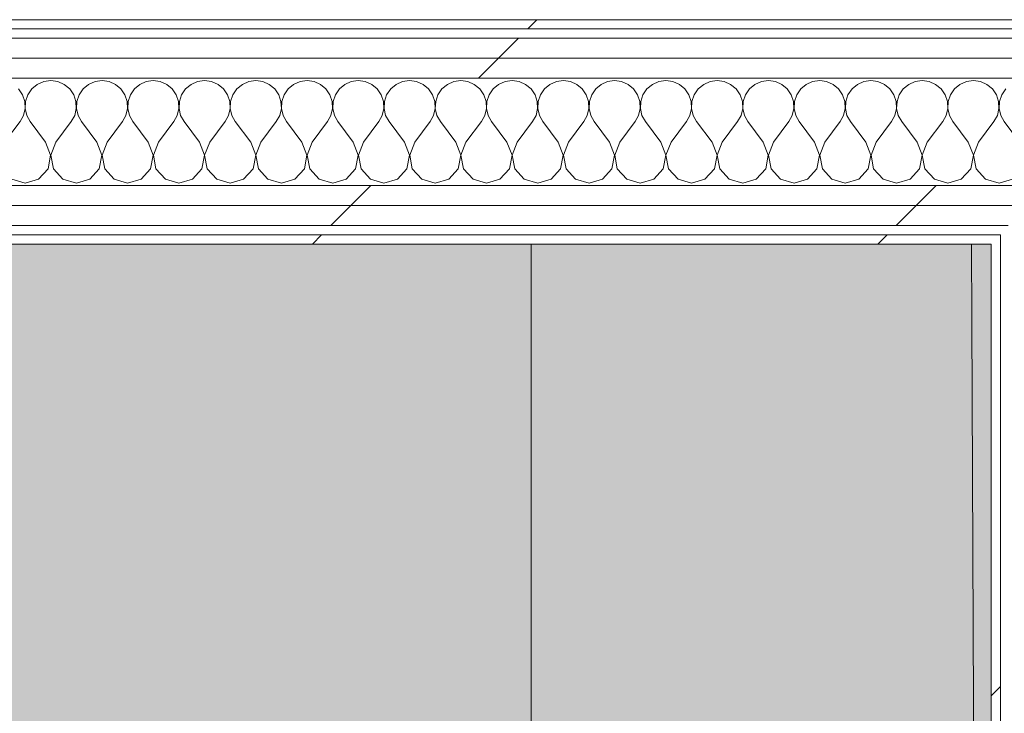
# Model space of a CAD drawing. Header units: millimetres. Extents: x -28277 to 305935, y -19284 to 4746.
# Tile 201 of 256: x 176645 to 177285, y 1658 to 2110. Entities that reach past the tile are written whole.
import ezdxf

# ---------------------------------------------------------------- set-up
doc = ezdxf.new("R2010")
doc.units = ezdxf.units.MM
doc.header["$MEASUREMENT"] = 0
doc.linetypes.add('Wipeout_Contour', pattern=[1000, 0, -1000])
doc.layers.add('Nuevo_08_E_Envans secs', color=7, linetype='Continuous')
doc.layers.add('Nuevo_09_EI_Mobiliari general', color=7, linetype='Continuous')
doc.layers.add('Nuevo_08_E_Envans secs_Pluma_Nº__1', color=7, linetype='Continuous', lineweight=5)
doc.layers.add('Nuevo_09_EI_Mobiliari general_Pluma_Nº__1', color=7, linetype='Continuous', lineweight=5)
for name, color, linetype, lineweight, true_color in [('Nuevo_08_E_Envans secs_Pluma_Nº__102', 7, 'Continuous', 5, 0xcccccc), ('Nuevo_08_E_Envans secs_Pluma_Nº__171', 171, 'Continuous', 13, 0xaaaaff), ('Nuevo_08_E_Envans secs_Pluma_Nº__177', 7, 'Continuous', 15, 0xf7e046)]:
    doc.layers.add(name, color=color, linetype=linetype, lineweight=lineweight, true_color=true_color)
pattern_1 = [(45, (184431.64, 0), (-367.696, 367.696), [390, -130]), (45, (184431.64, 367.7), (-367.696, 367.696), [390, -130])]

# ---------------------------------------------------------------- blocks, each defined once
blk = doc.blocks.new('Forjado_10_7', base_point=(172148.81, 1963.55))
at = {"layer": 'Nuevo_09_EI_Mobiliari general', "linetype": 'Continuous', "lineweight": 0, "true_color": 0xffffff}
blk.add_hatch(color=7, dxfattribs=at).paths.add_polyline_path([(172148.81, 1963.55), (172148.81, -1128.98), (177277.23, -1128.98), (177263.79, 1963.55), (176476.54, 1963.55), (176476.54, -328.98), (172948.81, -328.98), (172948.81, 1963.55)])
at = {"layer": 'Nuevo_09_EI_Mobiliari general_Pluma_Nº__1', "color": 7, "linetype": 'Continuous', "lineweight": 5, "flags": 128}
blk.add_lwpolyline([(172148.81, 1963.55), (172148.81, -1128.98), (177277.23, -1128.98), (177263.79, 1963.55), (176476.54, 1963.55), (176476.54, -328.98), (172948.81, -328.98), (172948.81, 1963.55)], close=True, dxfattribs=at)
blk = doc.blocks.new('Muro_131_7', base_point=(177410.54, 1963.55))
at = {"layer": 'Nuevo_08_E_Envans secs_Pluma_Nº__1', "color": 7, "linetype": 'Continuous', "lineweight": 5}
blk.add_line((177287.55, 1975.55), (177282.54, 1975.55), dxfattribs=at)
at = {"color": 254, "linetype": 'Wipeout_Contour', "lineweight": 0, "ltscale": 531868.375439}
blk.add_wipeout([(177276.54, 1963.55), (177282.04, 1969.55), (177276.54, 1969.55)], dxfattribs=at).dxf.layer = 'Nuevo_08_E_Envans secs'
at = {"layer": 'Nuevo_08_E_Envans secs_Pluma_Nº__171', "linetype": 'Continuous', "lineweight": 13, "true_color": 0xaaaaff}
h = blk.add_hatch(dxfattribs=at)
h.set_pattern_fill('Panellat_HPL_0007', color=161, style=0, pattern_type=2)
h.set_pattern_definition(pattern_1)
h.paths.add_polyline_path([(177276.54, 1963.55), (177282.04, 1969.55), (177276.54, 1969.55)])
at = {"color": 254, "linetype": 'Wipeout_Contour', "lineweight": 0, "ltscale": 709145.922455}
blk.add_wipeout([(177276.54, 1963.55), (177276.54, -1033.98), (177282.54, -1033.98), (177282.54, 1963.55)], dxfattribs=at).dxf.layer = 'Nuevo_08_E_Envans secs'
at = {"layer": 'Nuevo_08_E_Envans secs_Pluma_Nº__171', "linetype": 'Continuous', "lineweight": 13, "true_color": 0xaaaaff}
h = blk.add_hatch(dxfattribs=at)
h.set_pattern_fill('Panellat_HPL_0007', color=161, style=0, pattern_type=2)
h.set_pattern_definition(pattern_1)
h.paths.add_polyline_path([(177276.54, 1963.55), (177276.54, -1033.98), (177282.54, -1033.98), (177282.54, 1963.55)])
at = {"color": 254, "linetype": 'Wipeout_Contour', "lineweight": 0, "ltscale": 709166.361546}
blk.add_wipeout([(177282.04, 1969.55), (177276.54, 1963.55), (177282.54, 1963.55), (177282.54, 1969.55)], dxfattribs=at).dxf.layer = 'Nuevo_08_E_Envans secs'
at = {"layer": 'Nuevo_08_E_Envans secs_Pluma_Nº__171', "linetype": 'Continuous', "lineweight": 13, "true_color": 0xaaaaff}
h = blk.add_hatch(dxfattribs=at)
h.set_pattern_fill('Panellat_HPL_0007', color=161, style=0, pattern_type=2)
h.set_pattern_definition(pattern_1)
h.paths.add_polyline_path([(177282.04, 1969.55), (177276.54, 1963.55), (177282.54, 1963.55), (177282.54, 1969.55)])
at = {"layer": 'Nuevo_08_E_Envans secs_Pluma_Nº__1', "color": 7, "linetype": 'Continuous', "lineweight": 5}
for p, q in [((177282.04, 1969.55), (177276.54, 1969.55)), ((177282.04, 1969.55), (177282.54, 1969.55)), ((177282.54, 1963.55), (177282.54, 1969.55)), ((177282.54, -1033.98), (177282.54, 1963.55))]:
    blk.add_line(p, q, dxfattribs=at)
at = {"layer": 'Nuevo_08_E_Envans secs_Pluma_Nº__1', "color": 7, "linetype": 'Continuous', "lineweight": 5, "flags": 128}
blk.add_lwpolyline([(177276.54, 1963.55), (177276.54, -1033.98)], dxfattribs=at)
blk = doc.blocks.new('*X614', base_point=(184431.64, 0))
at = {"layer": 'Nuevo_08_E_Envans secs_Pluma_Nº__102', "color": 254, "linetype": 'Continuous', "lineweight": 5, "true_color": 0xcccccc}
for p, q in [((176660.42, 2069.25), (176656.21, 2067.4)), ((176664.98, 2069.89), (176660.42, 2069.25)), ((176669.53, 2069.25), (176664.98, 2069.89)), ((176673.74, 2067.4), (176669.53, 2069.25)), ((176693.76, 2069.25), (176689.55, 2067.4)), ((176698.31, 2069.89), (176693.76, 2069.25)), ((176702.86, 2069.25), (176698.31, 2069.89)), ((176707.07, 2067.4), (176702.86, 2069.25)), ((176727.09, 2069.25), (176722.88, 2067.4)), ((176731.64, 2069.89), (176727.09, 2069.25)), ((176736.2, 2069.25), (176731.64, 2069.89)), ((176740.41, 2067.4), (176736.2, 2069.25)), ((176760.42, 2069.25), (176756.21, 2067.4)), ((176764.98, 2069.89), (176760.42, 2069.25)), ((176769.53, 2069.25), (176764.98, 2069.89)), ((176773.74, 2067.4), (176769.53, 2069.25)), ((176793.76, 2069.25), (176789.55, 2067.4)), ((176798.31, 2069.89), (176793.76, 2069.25)), ((176802.86, 2069.25), (176798.31, 2069.89)), ((176807.07, 2067.4), (176802.86, 2069.25)), ((176827.09, 2069.25), (176822.88, 2067.4)), ((176831.64, 2069.89), (176827.09, 2069.25)), ((176836.2, 2069.25), (176831.64, 2069.89)), ((176840.41, 2067.4), (176836.2, 2069.25)), ((176860.42, 2069.25), (176856.21, 2067.4)), ((176864.98, 2069.89), (176860.42, 2069.25)), ((176869.53, 2069.25), (176864.98, 2069.89)), ((176873.74, 2067.4), (176869.53, 2069.25)), ((176893.76, 2069.25), (176889.55, 2067.4)), ((176898.31, 2069.89), (176893.76, 2069.25)), ((176902.86, 2069.25), (176898.31, 2069.89)), ((176907.07, 2067.4), (176902.86, 2069.25)), ((176927.09, 2069.25), (176922.88, 2067.4)), ((176931.64, 2069.89), (176927.09, 2069.25)), ((176936.2, 2069.25), (176931.64, 2069.89)), ((176940.41, 2067.4), (176936.2, 2069.25)), ((176960.42, 2069.25), (176956.21, 2067.4)), ((176964.98, 2069.89), (176960.42, 2069.25)), ((176969.53, 2069.25), (176964.98, 2069.89)), ((176973.74, 2067.4), (176969.53, 2069.25)), ((176993.76, 2069.25), (176989.55, 2067.4)), ((176998.31, 2069.89), (176993.76, 2069.25)), ((177002.86, 2069.25), (176998.31, 2069.89)), ((177007.07, 2067.4), (177002.86, 2069.25)), ((177027.09, 2069.25), (177022.88, 2067.4)), ((177031.64, 2069.89), (177027.09, 2069.25)), ((177036.2, 2069.25), (177031.64, 2069.89)), ((177040.41, 2067.4), (177036.2, 2069.25)), ((177060.42, 2069.25), (177056.21, 2067.4)), ((177064.98, 2069.89), (177060.42, 2069.25)), ((177069.53, 2069.25), (177064.98, 2069.89)), ((177073.74, 2067.4), (177069.53, 2069.25)), ((177093.76, 2069.25), (177089.55, 2067.4)), ((177098.31, 2069.89), (177093.76, 2069.25)), ((177102.86, 2069.25), (177098.31, 2069.89)), ((177107.07, 2067.4), (177102.86, 2069.25)), ((177127.09, 2069.25), (177122.88, 2067.4)), ((177131.64, 2069.89), (177127.09, 2069.25)), ((177136.2, 2069.25), (177131.64, 2069.89)), ((177140.41, 2067.4), (177136.2, 2069.25)), ((177160.42, 2069.25), (177156.21, 2067.4)), ((177164.98, 2069.89), (177160.42, 2069.25)), ((177169.53, 2069.25), (177164.98, 2069.89)), ((177173.74, 2067.4), (177169.53, 2069.25)), ((177193.76, 2069.25), (177189.55, 2067.4)), ((177198.31, 2069.89), (177193.76, 2069.25)), ((177202.86, 2069.25), (177198.31, 2069.89)), ((177207.07, 2067.4), (177202.86, 2069.25)), ((177227.09, 2069.25), (177222.88, 2067.4)), ((177231.64, 2069.89), (177227.09, 2069.25)), ((177236.2, 2069.25), (177231.64, 2069.89)), ((177240.41, 2067.4), (177236.2, 2069.25)), ((177260.42, 2069.25), (177256.21, 2067.4)), ((177264.98, 2069.89), (177260.42, 2069.25)), ((177269.53, 2069.25), (177264.98, 2069.89)), ((177273.74, 2067.4), (177269.53, 2069.25)), ((176646.55, 2060.68), (176643.95, 2064.47)), ((176652.67, 2064.47), (176650.07, 2060.68)), ((176656.21, 2067.4), (176652.67, 2064.47)), ((176677.28, 2064.47), (176673.74, 2067.4)), ((176679.88, 2060.68), (176677.28, 2064.47)), ((176686.01, 2064.47), (176683.4, 2060.68)), ((176689.55, 2067.4), (176686.01, 2064.47)), ((176710.61, 2064.47), (176707.07, 2067.4)), ((176713.22, 2060.68), (176710.61, 2064.47)), ((176719.34, 2064.47), (176716.74, 2060.68)), ((176722.88, 2067.4), (176719.34, 2064.47)), ((176743.95, 2064.47), (176740.41, 2067.4)), ((176746.55, 2060.68), (176743.95, 2064.47)), ((176752.67, 2064.47), (176750.07, 2060.68)), ((176756.21, 2067.4), (176752.67, 2064.47)), ((176777.28, 2064.47), (176773.74, 2067.4)), ((176779.88, 2060.68), (176777.28, 2064.47)), ((176786.01, 2064.47), (176783.4, 2060.68)), ((176789.55, 2067.4), (176786.01, 2064.47)), ((176810.61, 2064.47), (176807.07, 2067.4)), ((176813.22, 2060.68), (176810.61, 2064.47)), ((176819.34, 2064.47), (176816.74, 2060.68)), ((176822.88, 2067.4), (176819.34, 2064.47)), ((176843.95, 2064.47), (176840.41, 2067.4)), ((176846.55, 2060.68), (176843.95, 2064.47)), ((176852.67, 2064.47), (176850.07, 2060.68)), ((176856.21, 2067.4), (176852.67, 2064.47)), ((176877.28, 2064.47), (176873.74, 2067.4)), ((176879.88, 2060.68), (176877.28, 2064.47)), ((176886.01, 2064.47), (176883.4, 2060.68)), ((176889.55, 2067.4), (176886.01, 2064.47)), ((176910.61, 2064.47), (176907.07, 2067.4)), ((176913.22, 2060.68), (176910.61, 2064.47)), ((176919.34, 2064.47), (176916.74, 2060.68)), ((176922.88, 2067.4), (176919.34, 2064.47)), ((176943.95, 2064.47), (176940.41, 2067.4)), ((176946.55, 2060.68), (176943.95, 2064.47)), ((176952.67, 2064.47), (176950.07, 2060.68)), ((176956.21, 2067.4), (176952.67, 2064.47)), ((176977.28, 2064.47), (176973.74, 2067.4)), ((176979.88, 2060.68), (176977.28, 2064.47)), ((176986.01, 2064.47), (176983.4, 2060.68)), ((176989.55, 2067.4), (176986.01, 2064.47)), ((177010.61, 2064.47), (177007.07, 2067.4)), ((177013.22, 2060.68), (177010.61, 2064.47)), ((177019.34, 2064.47), (177016.74, 2060.68)), ((177022.88, 2067.4), (177019.34, 2064.47)), ((177043.95, 2064.47), (177040.41, 2067.4)), ((177046.55, 2060.68), (177043.95, 2064.47)), ((177052.67, 2064.47), (177050.07, 2060.68)), ((177056.21, 2067.4), (177052.67, 2064.47)), ((177077.28, 2064.47), (177073.74, 2067.4)), ((177079.88, 2060.68), (177077.28, 2064.47)), ((177086.01, 2064.47), (177083.4, 2060.68)), ((177089.55, 2067.4), (177086.01, 2064.47)), ((177110.61, 2064.47), (177107.07, 2067.4)), ((177113.22, 2060.68), (177110.61, 2064.47)), ((177119.34, 2064.47), (177116.74, 2060.68)), ((177122.88, 2067.4), (177119.34, 2064.47)), ((177143.95, 2064.47), (177140.41, 2067.4)), ((177146.55, 2060.68), (177143.95, 2064.47)), ((177152.67, 2064.47), (177150.07, 2060.68)), ((177156.21, 2067.4), (177152.67, 2064.47)), ((177177.28, 2064.47), (177173.74, 2067.4)), ((177179.88, 2060.68), (177177.28, 2064.47)), ((177186.01, 2064.47), (177183.4, 2060.68)), ((177189.55, 2067.4), (177186.01, 2064.47)), ((177210.61, 2064.47), (177207.07, 2067.4)), ((177213.22, 2060.68), (177210.61, 2064.47)), ((177219.34, 2064.47), (177216.74, 2060.68)), ((177222.88, 2067.4), (177219.34, 2064.47)), ((177243.95, 2064.47), (177240.41, 2067.4)), ((177246.55, 2060.68), (177243.95, 2064.47)), ((177252.67, 2064.47), (177250.07, 2060.68)), ((177256.21, 2067.4), (177252.67, 2064.47)), ((177277.28, 2064.47), (177273.74, 2067.4)), ((177279.88, 2060.68), (177277.28, 2064.47)), ((177286.01, 2064.47), (177283.4, 2060.68)), ((176648.02, 2056.32), (176646.55, 2060.68)), ((176648.24, 2051.72), (176648.02, 2056.32)), ((176648.6, 2056.32), (176648.38, 2051.72)), ((176650.07, 2060.68), (176648.6, 2056.32)), ((176681.35, 2056.32), (176679.88, 2060.68)), ((176681.58, 2051.72), (176681.35, 2056.32)), ((176681.93, 2056.32), (176681.71, 2051.72)), ((176683.4, 2060.68), (176681.93, 2056.32)), ((176714.69, 2056.32), (176713.22, 2060.68)), ((176714.91, 2051.72), (176714.69, 2056.32)), ((176715.27, 2056.32), (176715.04, 2051.72)), ((176716.74, 2060.68), (176715.27, 2056.32)), ((176748.02, 2056.32), (176746.55, 2060.68)), ((176748.24, 2051.72), (176748.02, 2056.32)), ((176748.6, 2056.32), (176748.38, 2051.72)), ((176750.07, 2060.68), (176748.6, 2056.32)), ((176781.35, 2056.32), (176779.88, 2060.68)), ((176781.58, 2051.72), (176781.35, 2056.32)), ((176781.93, 2056.32), (176781.71, 2051.72)), ((176783.4, 2060.68), (176781.93, 2056.32)), ((176814.69, 2056.32), (176813.22, 2060.68)), ((176814.91, 2051.72), (176814.69, 2056.32)), ((176815.27, 2056.32), (176815.04, 2051.72)), ((176816.74, 2060.68), (176815.27, 2056.32)), ((176848.02, 2056.32), (176846.55, 2060.68)), ((176848.24, 2051.72), (176848.02, 2056.32)), ((176848.6, 2056.32), (176848.38, 2051.72)), ((176850.07, 2060.68), (176848.6, 2056.32)), ((176881.35, 2056.32), (176879.88, 2060.68)), ((176881.58, 2051.72), (176881.35, 2056.32)), ((176881.93, 2056.32), (176881.71, 2051.72)), ((176883.4, 2060.68), (176881.93, 2056.32)), ((176914.69, 2056.32), (176913.22, 2060.68)), ((176914.91, 2051.72), (176914.69, 2056.32)), ((176915.27, 2056.32), (176915.04, 2051.72)), ((176916.74, 2060.68), (176915.27, 2056.32)), ((176948.02, 2056.32), (176946.55, 2060.68)), ((176948.24, 2051.72), (176948.02, 2056.32)), ((176948.6, 2056.32), (176948.38, 2051.72)), ((176950.07, 2060.68), (176948.6, 2056.32)), ((176981.35, 2056.32), (176979.88, 2060.68)), ((176981.58, 2051.72), (176981.35, 2056.32)), ((176981.93, 2056.32), (176981.71, 2051.72)), ((176983.4, 2060.68), (176981.93, 2056.32)), ((177014.69, 2056.32), (177013.22, 2060.68)), ((177014.91, 2051.72), (177014.69, 2056.32)), ((177015.27, 2056.32), (177015.04, 2051.72)), ((177016.74, 2060.68), (177015.27, 2056.32)), ((177048.02, 2056.32), (177046.55, 2060.68)), ((177048.24, 2051.72), (177048.02, 2056.32)), ((177048.6, 2056.32), (177048.38, 2051.72)), ((177050.07, 2060.68), (177048.6, 2056.32)), ((177081.35, 2056.32), (177079.88, 2060.68)), ((177081.58, 2051.72), (177081.35, 2056.32)), ((177081.93, 2056.32), (177081.71, 2051.72)), ((177083.4, 2060.68), (177081.93, 2056.32)), ((177114.69, 2056.32), (177113.22, 2060.68)), ((177114.91, 2051.72), (177114.69, 2056.32)), ((177115.27, 2056.32), (177115.04, 2051.72)), ((177116.74, 2060.68), (177115.27, 2056.32)), ((177148.02, 2056.32), (177146.55, 2060.68)), ((177148.24, 2051.72), (177148.02, 2056.32)), ((177148.6, 2056.32), (177148.38, 2051.72)), ((177150.07, 2060.68), (177148.6, 2056.32)), ((177181.35, 2056.32), (177179.88, 2060.68)), ((177181.58, 2051.72), (177181.35, 2056.32)), ((177181.93, 2056.32), (177181.71, 2051.72)), ((177183.4, 2060.68), (177181.93, 2056.32)), ((177214.69, 2056.32), (177213.22, 2060.68)), ((177214.91, 2051.72), (177214.69, 2056.32)), ((177215.27, 2056.32), (177215.04, 2051.72)), ((177216.74, 2060.68), (177215.27, 2056.32)), ((177248.02, 2056.32), (177246.55, 2060.68)), ((177248.24, 2051.72), (177248.02, 2056.32)), ((177248.6, 2056.32), (177248.38, 2051.72)), ((177250.07, 2060.68), (177248.6, 2056.32)), ((177281.35, 2056.32), (177279.88, 2060.68)), ((177281.58, 2051.72), (177281.35, 2056.32)), ((177281.93, 2056.32), (177281.71, 2051.72)), ((177283.4, 2060.68), (177281.93, 2056.32)), ((176647.2, 2047.25), (176648.24, 2051.72)), ((176648.38, 2051.72), (176649.42, 2047.25)), ((176680.54, 2047.25), (176681.58, 2051.72)), ((176681.71, 2051.72), (176682.75, 2047.25)), ((176713.87, 2047.25), (176714.91, 2051.72)), ((176715.04, 2051.72), (176716.08, 2047.25)), ((176747.2, 2047.25), (176748.24, 2051.72)), ((176748.38, 2051.72), (176749.42, 2047.25)), ((176780.54, 2047.25), (176781.58, 2051.72)), ((176781.71, 2051.72), (176782.75, 2047.25)), ((176813.87, 2047.25), (176814.91, 2051.72)), ((176815.04, 2051.72), (176816.08, 2047.25)), ((176847.2, 2047.25), (176848.24, 2051.72)), ((176848.38, 2051.72), (176849.42, 2047.25)), ((176880.54, 2047.25), (176881.58, 2051.72)), ((176881.71, 2051.72), (176882.75, 2047.25)), ((176913.87, 2047.25), (176914.91, 2051.72)), ((176915.04, 2051.72), (176916.08, 2047.25)), ((176947.2, 2047.25), (176948.24, 2051.72)), ((176948.38, 2051.72), (176949.42, 2047.25)), ((176980.54, 2047.25), (176981.58, 2051.72)), ((176981.71, 2051.72), (176982.75, 2047.25)), ((177013.87, 2047.25), (177014.91, 2051.72)), ((177015.04, 2051.72), (177016.08, 2047.25)), ((177047.2, 2047.25), (177048.24, 2051.72)), ((177048.38, 2051.72), (177049.42, 2047.25)), ((177080.54, 2047.25), (177081.58, 2051.72)), ((177081.71, 2051.72), (177082.75, 2047.25)), ((177113.87, 2047.25), (177114.91, 2051.72)), ((177115.04, 2051.72), (177116.08, 2047.25)), ((177147.2, 2047.25), (177148.24, 2051.72)), ((177148.38, 2051.72), (177149.42, 2047.25)), ((177180.54, 2047.25), (177181.58, 2051.72)), ((177181.71, 2051.72), (177182.75, 2047.25)), ((177213.87, 2047.25), (177214.91, 2051.72)), ((177215.04, 2051.72), (177216.08, 2047.25)), ((177247.2, 2047.25), (177248.24, 2051.72)), ((177248.38, 2051.72), (177249.42, 2047.25)), ((177280.54, 2047.25), (177281.58, 2051.72)), ((177281.71, 2051.72), (177282.75, 2047.25)), ((176634.98, 2029.89), (176644.98, 2043.22)), ((176644.98, 2043.22), (176647.2, 2047.25)), ((176649.42, 2047.25), (176651.64, 2043.22)), ((176661.64, 2029.89), (176651.64, 2043.22)), ((176668.31, 2029.89), (176678.31, 2043.22)), ((176678.31, 2043.22), (176680.54, 2047.25)), ((176682.75, 2047.25), (176684.98, 2043.22)), ((176694.98, 2029.89), (176684.98, 2043.22)), ((176701.64, 2029.89), (176711.64, 2043.22)), ((176711.64, 2043.22), (176713.87, 2047.25)), ((176716.08, 2047.25), (176718.31, 2043.22)), ((176728.31, 2029.89), (176718.31, 2043.22)), ((176734.98, 2029.89), (176744.98, 2043.22)), ((176744.98, 2043.22), (176747.2, 2047.25)), ((176749.42, 2047.25), (176751.64, 2043.22)), ((176761.64, 2029.89), (176751.64, 2043.22)), ((176768.31, 2029.89), (176778.31, 2043.22)), ((176778.31, 2043.22), (176780.54, 2047.25)), ((176782.75, 2047.25), (176784.98, 2043.22)), ((176794.98, 2029.89), (176784.98, 2043.22)), ((176801.64, 2029.89), (176811.64, 2043.22)), ((176811.64, 2043.22), (176813.87, 2047.25)), ((176816.08, 2047.25), (176818.31, 2043.22)), ((176828.31, 2029.89), (176818.31, 2043.22)), ((176834.98, 2029.89), (176844.98, 2043.22)), ((176844.98, 2043.22), (176847.2, 2047.25)), ((176849.42, 2047.25), (176851.64, 2043.22)), ((176861.64, 2029.89), (176851.64, 2043.22)), ((176868.31, 2029.89), (176878.31, 2043.22)), ((176878.31, 2043.22), (176880.54, 2047.25)), ((176882.75, 2047.25), (176884.98, 2043.22)), ((176894.98, 2029.89), (176884.98, 2043.22)), ((176901.64, 2029.89), (176911.64, 2043.22)), ((176911.64, 2043.22), (176913.87, 2047.25)), ((176916.08, 2047.25), (176918.31, 2043.22)), ((176928.31, 2029.89), (176918.31, 2043.22)), ((176934.98, 2029.89), (176944.98, 2043.22)), ((176944.98, 2043.22), (176947.2, 2047.25)), ((176949.42, 2047.25), (176951.64, 2043.22)), ((176961.64, 2029.89), (176951.64, 2043.22)), ((176968.31, 2029.89), (176978.31, 2043.22)), ((176978.31, 2043.22), (176980.54, 2047.25)), ((176982.75, 2047.25), (176984.98, 2043.22)), ((176994.98, 2029.89), (176984.98, 2043.22)), ((177001.64, 2029.89), (177011.64, 2043.22)), ((177011.64, 2043.22), (177013.87, 2047.25)), ((177016.08, 2047.25), (177018.31, 2043.22)), ((177028.31, 2029.89), (177018.31, 2043.22)), ((177034.98, 2029.89), (177044.98, 2043.22)), ((177044.98, 2043.22), (177047.2, 2047.25)), ((177049.42, 2047.25), (177051.64, 2043.22)), ((177061.64, 2029.89), (177051.64, 2043.22)), ((177068.31, 2029.89), (177078.31, 2043.22)), ((177078.31, 2043.22), (177080.54, 2047.25)), ((177082.75, 2047.25), (177084.98, 2043.22)), ((177094.98, 2029.89), (177084.98, 2043.22)), ((177101.64, 2029.89), (177111.64, 2043.22)), ((177111.64, 2043.22), (177113.87, 2047.25)), ((177116.08, 2047.25), (177118.31, 2043.22)), ((177128.31, 2029.89), (177118.31, 2043.22)), ((177134.98, 2029.89), (177144.98, 2043.22)), ((177144.98, 2043.22), (177147.2, 2047.25)), ((177149.42, 2047.25), (177151.64, 2043.22)), ((177161.64, 2029.89), (177151.64, 2043.22)), ((177168.31, 2029.89), (177178.31, 2043.22)), ((177178.31, 2043.22), (177180.54, 2047.25)), ((177182.75, 2047.25), (177184.98, 2043.22)), ((177194.98, 2029.89), (177184.98, 2043.22)), ((177201.64, 2029.89), (177211.64, 2043.22)), ((177211.64, 2043.22), (177213.87, 2047.25)), ((177216.08, 2047.25), (177218.31, 2043.22)), ((177228.31, 2029.89), (177218.31, 2043.22)), ((177234.98, 2029.89), (177244.98, 2043.22)), ((177244.98, 2043.22), (177247.2, 2047.25)), ((177249.42, 2047.25), (177251.64, 2043.22)), ((177261.64, 2029.89), (177251.64, 2043.22)), ((177268.31, 2029.89), (177278.31, 2043.22)), ((177278.31, 2043.22), (177280.54, 2047.25)), ((177282.75, 2047.25), (177284.98, 2043.22)), ((177294.98, 2029.89), (177284.98, 2043.22)), ((176664.91, 2021.38), (176661.64, 2029.89)), ((176668.31, 2029.89), (176665.04, 2021.38)), ((176698.24, 2021.38), (176694.98, 2029.89)), ((176701.64, 2029.89), (176698.38, 2021.38)), ((176731.58, 2021.38), (176728.31, 2029.89)), ((176734.98, 2029.89), (176731.71, 2021.38)), ((176764.91, 2021.38), (176761.64, 2029.89)), ((176768.31, 2029.89), (176765.04, 2021.38)), ((176798.24, 2021.38), (176794.98, 2029.89)), ((176801.64, 2029.89), (176798.38, 2021.38)), ((176831.58, 2021.38), (176828.31, 2029.89)), ((176834.98, 2029.89), (176831.71, 2021.38)), ((176864.91, 2021.38), (176861.64, 2029.89)), ((176868.31, 2029.89), (176865.04, 2021.38)), ((176898.24, 2021.38), (176894.98, 2029.89)), ((176901.64, 2029.89), (176898.38, 2021.38)), ((176931.58, 2021.38), (176928.31, 2029.89)), ((176934.98, 2029.89), (176931.71, 2021.38)), ((176964.91, 2021.38), (176961.64, 2029.89)), ((176968.31, 2029.89), (176965.04, 2021.38)), ((176998.24, 2021.38), (176994.98, 2029.89)), ((177001.64, 2029.89), (176998.38, 2021.38)), ((177031.58, 2021.38), (177028.31, 2029.89)), ((177034.98, 2029.89), (177031.71, 2021.38)), ((177064.91, 2021.38), (177061.64, 2029.89)), ((177068.31, 2029.89), (177065.04, 2021.38)), ((177098.24, 2021.38), (177094.98, 2029.89)), ((177101.64, 2029.89), (177098.38, 2021.38)), ((177131.58, 2021.38), (177128.31, 2029.89)), ((177134.98, 2029.89), (177131.71, 2021.38)), ((177164.91, 2021.38), (177161.64, 2029.89)), ((177168.31, 2029.89), (177165.04, 2021.38)), ((177198.24, 2021.38), (177194.98, 2029.89)), ((177201.64, 2029.89), (177198.38, 2021.38)), ((177231.58, 2021.38), (177228.31, 2029.89)), ((177234.98, 2029.89), (177231.71, 2021.38)), ((177264.91, 2021.38), (177261.64, 2029.89)), ((177268.31, 2029.89), (177265.04, 2021.38)), ((176663.22, 2012.43), (176664.91, 2021.38)), ((176665.04, 2021.38), (176666.74, 2012.43)), ((176696.55, 2012.43), (176698.24, 2021.38)), ((176698.38, 2021.38), (176700.07, 2012.43)), ((176729.88, 2012.43), (176731.58, 2021.38)), ((176731.71, 2021.38), (176733.4, 2012.43)), ((176763.22, 2012.43), (176764.91, 2021.38)), ((176765.04, 2021.38), (176766.74, 2012.43)), ((176796.55, 2012.43), (176798.24, 2021.38)), ((176798.38, 2021.38), (176800.07, 2012.43)), ((176829.88, 2012.43), (176831.58, 2021.38)), ((176831.71, 2021.38), (176833.4, 2012.43)), ((176863.22, 2012.43), (176864.91, 2021.38)), ((176865.04, 2021.38), (176866.74, 2012.43)), ((176896.55, 2012.43), (176898.24, 2021.38)), ((176898.38, 2021.38), (176900.07, 2012.43)), ((176929.88, 2012.43), (176931.58, 2021.38)), ((176931.71, 2021.38), (176933.4, 2012.43)), ((176963.22, 2012.43), (176964.91, 2021.38)), ((176965.04, 2021.38), (176966.74, 2012.43)), ((176996.55, 2012.43), (176998.24, 2021.38)), ((176998.38, 2021.38), (177000.07, 2012.43)), ((177029.88, 2012.43), (177031.58, 2021.38)), ((177031.71, 2021.38), (177033.4, 2012.43)), ((177063.22, 2012.43), (177064.91, 2021.38)), ((177065.04, 2021.38), (177066.74, 2012.43)), ((177096.55, 2012.43), (177098.24, 2021.38)), ((177098.38, 2021.38), (177100.07, 2012.43)), ((177129.88, 2012.43), (177131.58, 2021.38)), ((177131.71, 2021.38), (177133.4, 2012.43)), ((177163.22, 2012.43), (177164.91, 2021.38)), ((177165.04, 2021.38), (177166.74, 2012.43)), ((177196.55, 2012.43), (177198.24, 2021.38)), ((177198.38, 2021.38), (177200.07, 2012.43)), ((177229.88, 2012.43), (177231.58, 2021.38)), ((177231.71, 2021.38), (177233.4, 2012.43)), ((177263.22, 2012.43), (177264.91, 2021.38)), ((177265.04, 2021.38), (177266.74, 2012.43)), ((176657.07, 2005.71), (176663.22, 2012.43)), ((176666.74, 2012.43), (176672.88, 2005.71)), ((176690.41, 2005.71), (176696.55, 2012.43)), ((176700.07, 2012.43), (176706.21, 2005.71)), ((176723.74, 2005.71), (176729.88, 2012.43)), ((176733.4, 2012.43), (176739.55, 2005.71)), ((176757.07, 2005.71), (176763.22, 2012.43)), ((176766.74, 2012.43), (176772.88, 2005.71)), ((176790.41, 2005.71), (176796.55, 2012.43)), ((176800.07, 2012.43), (176806.21, 2005.71)), ((176823.74, 2005.71), (176829.88, 2012.43)), ((176833.4, 2012.43), (176839.55, 2005.71)), ((176857.07, 2005.71), (176863.22, 2012.43)), ((176866.74, 2012.43), (176872.88, 2005.71)), ((176890.41, 2005.71), (176896.55, 2012.43)), ((176900.07, 2012.43), (176906.21, 2005.71)), ((176923.74, 2005.71), (176929.88, 2012.43)), ((176933.4, 2012.43), (176939.55, 2005.71)), ((176957.07, 2005.71), (176963.22, 2012.43)), ((176966.74, 2012.43), (176972.88, 2005.71)), ((176990.41, 2005.71), (176996.55, 2012.43)), ((177000.07, 2012.43), (177006.21, 2005.71)), ((177023.74, 2005.71), (177029.88, 2012.43)), ((177033.4, 2012.43), (177039.55, 2005.71)), ((177057.07, 2005.71), (177063.22, 2012.43)), ((177066.74, 2012.43), (177072.88, 2005.71)), ((177090.41, 2005.71), (177096.55, 2012.43)), ((177100.07, 2012.43), (177106.21, 2005.71)), ((177123.74, 2005.71), (177129.88, 2012.43)), ((177133.4, 2012.43), (177139.55, 2005.71)), ((177157.07, 2005.71), (177163.22, 2012.43)), ((177166.74, 2012.43), (177172.88, 2005.71)), ((177190.41, 2005.71), (177196.55, 2012.43)), ((177200.07, 2012.43), (177206.21, 2005.71)), ((177223.74, 2005.71), (177229.88, 2012.43)), ((177233.4, 2012.43), (177239.55, 2005.71)), ((177257.07, 2005.71), (177263.22, 2012.43)), ((177266.74, 2012.43), (177272.88, 2005.71)), ((176639.55, 2005.71), (176648.31, 2003.22)), ((176648.31, 2003.22), (176657.07, 2005.71)), ((176672.88, 2005.71), (176681.64, 2003.22)), ((176681.64, 2003.22), (176690.41, 2005.71)), ((176706.21, 2005.71), (176714.98, 2003.22)), ((176714.98, 2003.22), (176723.74, 2005.71)), ((176739.55, 2005.71), (176748.31, 2003.22)), ((176748.31, 2003.22), (176757.07, 2005.71)), ((176772.88, 2005.71), (176781.64, 2003.22)), ((176781.64, 2003.22), (176790.41, 2005.71)), ((176806.21, 2005.71), (176814.98, 2003.22)), ((176814.98, 2003.22), (176823.74, 2005.71)), ((176839.55, 2005.71), (176848.31, 2003.22)), ((176848.31, 2003.22), (176857.07, 2005.71)), ((176872.88, 2005.71), (176881.64, 2003.22)), ((176881.64, 2003.22), (176890.41, 2005.71)), ((176906.21, 2005.71), (176914.98, 2003.22)), ((176914.98, 2003.22), (176923.74, 2005.71)), ((176939.55, 2005.71), (176948.31, 2003.22)), ((176948.31, 2003.22), (176957.07, 2005.71)), ((176972.88, 2005.71), (176981.64, 2003.22)), ((176981.64, 2003.22), (176990.41, 2005.71)), ((177006.21, 2005.71), (177014.98, 2003.22)), ((177014.98, 2003.22), (177023.74, 2005.71)), ((177039.55, 2005.71), (177048.31, 2003.22)), ((177048.31, 2003.22), (177057.07, 2005.71)), ((177072.88, 2005.71), (177081.64, 2003.22)), ((177081.64, 2003.22), (177090.41, 2005.71)), ((177106.21, 2005.71), (177114.98, 2003.22)), ((177114.98, 2003.22), (177123.74, 2005.71)), ((177139.55, 2005.71), (177148.31, 2003.22)), ((177148.31, 2003.22), (177157.07, 2005.71)), ((177172.88, 2005.71), (177181.64, 2003.22)), ((177181.64, 2003.22), (177190.41, 2005.71)), ((177206.21, 2005.71), (177214.98, 2003.22)), ((177214.98, 2003.22), (177223.74, 2005.71)), ((177239.55, 2005.71), (177248.31, 2003.22)), ((177248.31, 2003.22), (177257.07, 2005.71)), ((177272.88, 2005.71), (177281.64, 2003.22)), ((177281.64, 2003.22), (177290.41, 2005.71))]:
    blk.add_line(p, q, dxfattribs=at)
blk = doc.blocks.new('Muro_176_7', base_point=(177410.54, 1963.55))
at = {"layer": 'Nuevo_08_E_Envans secs_Pluma_Nº__1', "color": 7, "linetype": 'Continuous', "lineweight": 5}
blk.add_line((177282.04, 1969.55), (177282.54, 1969.55), dxfattribs=at)
at = {"color": 254, "linetype": 'Wipeout_Contour', "lineweight": 0, "ltscale": 707718.807139}
blk.add_wipeout([(176426.54, 2103.55), (177405.03, 2103.55), (177410.54, 2109.55), (176426.54, 2109.55)], dxfattribs=at).dxf.layer = 'Nuevo_08_E_Envans secs'
at = {"color": 254, "linetype": 'Wipeout_Contour', "lineweight": 0, "ltscale": 884772.634484}
blk.add_wipeout([(177288.54, 1988.55), (176426.54, 1988.55), (176426.54, 1975.55), (177287.55, 1975.55), (177288.54, 1976.63)], dxfattribs=at).dxf.layer = 'Nuevo_08_E_Envans secs'
at = {"color": 254, "linetype": 'Wipeout_Contour', "lineweight": 0, "ltscale": 707449.878567}
blk.add_wipeout([(177276.54, 1969.55), (176426.54, 1969.55), (176426.54, 1963.55), (177276.54, 1963.55)], dxfattribs=at).dxf.layer = 'Nuevo_08_E_Envans secs'
at = {"layer": 'Nuevo_08_E_Envans secs_Pluma_Nº__171', "linetype": 'Continuous', "lineweight": 13, "true_color": 0xaaaaff}
h = blk.add_hatch(dxfattribs=at)
h.set_pattern_fill('Panellat_HPL_0007', color=161, style=0, pattern_type=2)
h.set_pattern_definition(pattern_1)
h.paths.add_polyline_path([(176426.54, 2103.55), (177405.03, 2103.55), (177410.54, 2109.55), (176426.54, 2109.55)])
h = blk.add_hatch(dxfattribs=at)
h.set_pattern_fill('Panellat_HPL_0007', color=161, style=0, pattern_type=2)
h.set_pattern_definition(pattern_1)
h.paths.add_polyline_path([(177276.54, 1969.55), (176426.54, 1969.55), (176426.54, 1963.55), (177276.54, 1963.55)])
at = {"layer": 'Nuevo_08_E_Envans secs_Pluma_Nº__177', "linetype": 'Continuous', "lineweight": 15, "true_color": 0xf7e046}
h = blk.add_hatch(dxfattribs=at)
h.set_pattern_fill('Panellat_HPL_0007', color=53, style=0, pattern_type=2)
h.set_pattern_definition(pattern_1)
h.paths.add_polyline_path([(177288.54, 1988.55), (176426.54, 1988.55), (176426.54, 1975.55), (177287.55, 1975.55), (177288.54, 1976.63)])
at = {"layer": 'Nuevo_08_E_Envans secs_Pluma_Nº__1', "color": 7, "linetype": 'Continuous', "lineweight": 5}
for p, q in [((176426.54, 2103.55), (177405.03, 2103.55)), ((176426.54, 1975.55), (177282.54, 1975.55)), ((177287.55, 1975.55), (177282.54, 1975.55)), ((176426.54, 1969.55), (177276.54, 1969.55)), ((177282.04, 1969.55), (177276.54, 1969.55))]:
    blk.add_line(p, q, dxfattribs=at)
at = {"layer": 'Nuevo_08_E_Envans secs_Pluma_Nº__1', "color": 7, "linetype": 'Continuous', "lineweight": 5, "flags": 128}
for points in [[(177410.54, 2109.55), (176426.54, 2109.55)], [(176426.54, 1963.55), (177276.54, 1963.55)]]:
    blk.add_lwpolyline(points, dxfattribs=at)
at = {"color": 254, "linetype": 'Wipeout_Contour', "lineweight": 0, "ltscale": 884811.308895}
blk.add_wipeout([(177301.54, 2001.55), (176426.54, 2001.55), (176426.54, 1988.55), (177299.48, 1988.55), (177301.54, 1990.79)], dxfattribs=at).dxf.layer = 'Nuevo_08_E_Envans secs'
at = {"layer": 'Nuevo_08_E_Envans secs_Pluma_Nº__177', "linetype": 'Continuous', "lineweight": 15, "true_color": 0xf7e046}
h = blk.add_hatch(dxfattribs=at)
h.set_pattern_fill('Panellat_HPL_0007', color=53, style=0, pattern_type=2)
h.set_pattern_definition(pattern_1)
h.paths.add_polyline_path([(177301.54, 2001.55), (176426.54, 2001.55), (176426.54, 1988.55), (177299.48, 1988.55), (177301.54, 1990.79)])
at = {"layer": 'Nuevo_08_E_Envans secs_Pluma_Nº__1', "color": 7, "linetype": 'Continuous', "lineweight": 5}
for p, q in [((176426.54, 2001.55), (177301.54, 2001.55)), ((176426.54, 1988.55), (177299.48, 1988.55))]:
    blk.add_line(p, q, dxfattribs=at)
at = {"layer": 'Nuevo_08_E_Envans secs', "color": 7, "lineweight": 20}
blk.add_blockref('*X614', (184431.64, 0), dxfattribs=at)
at = {"color": 254, "linetype": 'Wipeout_Contour', "lineweight": 0, "ltscale": 885058.344887}
blk.add_wipeout([(177384.54, 2084.55), (176426.54, 2084.55), (176426.54, 2071.55), (177375.66, 2071.55), (177384.54, 2081.23)], dxfattribs=at).dxf.layer = 'Nuevo_08_E_Envans secs'
at = {"layer": 'Nuevo_08_E_Envans secs_Pluma_Nº__177', "linetype": 'Continuous', "lineweight": 15, "true_color": 0xf7e046}
h = blk.add_hatch(dxfattribs=at)
h.set_pattern_fill('Panellat_HPL_0007', color=53, style=0, pattern_type=2)
h.set_pattern_definition(pattern_1)
h.paths.add_polyline_path([(177384.54, 2084.55), (176426.54, 2084.55), (176426.54, 2071.55), (177375.66, 2071.55), (177384.54, 2081.23)])
at = {"layer": 'Nuevo_08_E_Envans secs_Pluma_Nº__1', "color": 7, "linetype": 'Continuous', "lineweight": 5}
blk.add_line((176426.54, 2071.55), (177314.54, 2071.55), dxfattribs=at)
at = {"color": 254, "linetype": 'Wipeout_Contour', "lineweight": 0, "ltscale": 885097.055252}
blk.add_wipeout([(177397.54, 2097.55), (176426.54, 2097.55), (176426.54, 2084.55), (177387.59, 2084.55), (177397.54, 2095.39)], dxfattribs=at).dxf.layer = 'Nuevo_08_E_Envans secs'
at = {"layer": 'Nuevo_08_E_Envans secs_Pluma_Nº__177', "linetype": 'Continuous', "lineweight": 15, "true_color": 0xf7e046}
h = blk.add_hatch(dxfattribs=at)
h.set_pattern_fill('Panellat_HPL_0007', color=53, style=0, pattern_type=2)
h.set_pattern_definition(pattern_1)
h.paths.add_polyline_path([(177397.54, 2097.55), (176426.54, 2097.55), (176426.54, 2084.55), (177387.59, 2084.55), (177397.54, 2095.39)])
at = {"layer": 'Nuevo_08_E_Envans secs_Pluma_Nº__1', "color": 7, "linetype": 'Continuous', "lineweight": 5}
for p, q in [((176426.54, 2097.55), (177397.54, 2097.55)), ((176426.54, 2084.55), (177387.59, 2084.55))]:
    blk.add_line(p, q, dxfattribs=at)
blk = doc.blocks.new('Forjado_13_7', base_point=(177276.54, 1963.55))
at = {"layer": 'Nuevo_09_EI_Mobiliari general', "linetype": 'Continuous', "lineweight": 0, "true_color": 0xffffff}
blk.add_hatch(color=7, dxfattribs=at).paths.add_polyline_path([(177276.54, 1963.55), (176977.38, 1963.55), (176977.38, -968.98), (177276.54, -968.98)])
at = {"layer": 'Nuevo_09_EI_Mobiliari general_Pluma_Nº__1', "color": 7, "linetype": 'Continuous', "lineweight": 5, "flags": 128}
blk.add_lwpolyline([(177276.54, 1963.55), (176977.38, 1963.55), (176977.38, -968.98), (177276.54, -968.98)], close=True, dxfattribs=at)

msp = doc.modelspace()

# ---------------------------------------------------------------- block references
at = {"layer": 'Nuevo_09_EI_Mobiliari general', "color": 7, "linetype": 'Continuous', "lineweight": 5}
msp.add_blockref('Forjado_10_7', (172148.808, 1963.555), dxfattribs=at)

# ---------------------------------------------------------------- next in the draw order: block references
at = {"layer": 'Nuevo_08_E_Envans secs', "color": 7, "lineweight": 20}
msp.add_blockref('Muro_131_7', (177410.536, 1963.555), dxfattribs=at)

# ---------------------------------------------------------------- next in the draw order: block references
msp.add_blockref('Muro_176_7', (177410.536, 1963.555), dxfattribs=at)

# ---------------------------------------------------------------- next in the draw order: block references
at = {"layer": 'Nuevo_09_EI_Mobiliari general', "color": 7, "linetype": 'Continuous', "lineweight": 5}
msp.add_blockref('Forjado_13_7', (177276.536, 1963.555), dxfattribs=at)

doc.saveas('drawing.dxf')
